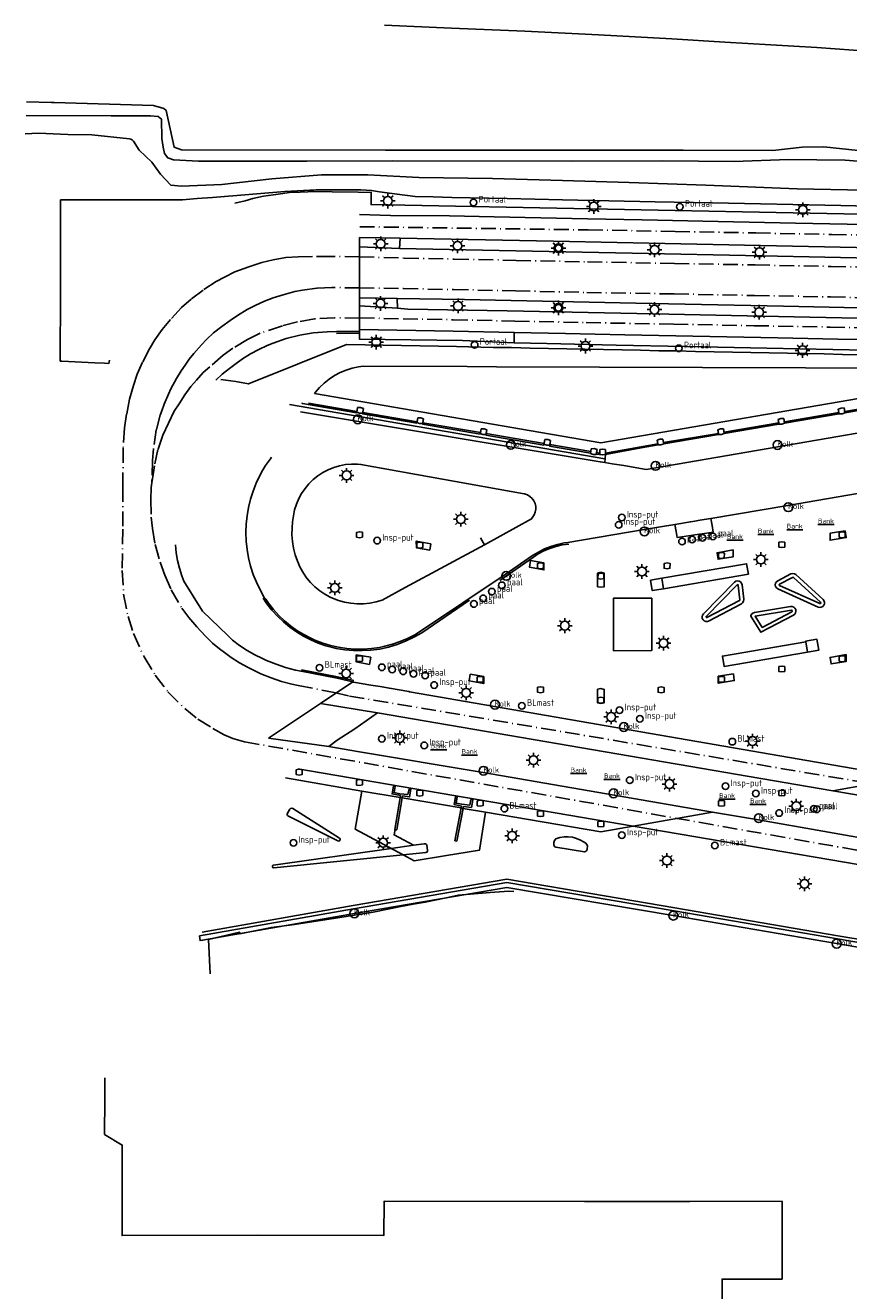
# Model space of a CAD drawing. Extents: x 140548 to 141006, y 455758 to 456543.
# Tile 2 of 19: x 140548 to 140660, y 455867 to 456039. Entities that reach past the tile are written whole.
import ezdxf
from ezdxf.enums import TextEntityAlignment as Align

# ---------------------------------------------------------------- set-up
doc = ezdxf.new("R2010")
doc.units = 0
doc.header["$LTSCALE"] = 4
doc.linetypes.add('SPOOR', pattern=[0.8, 0.5, -0.15, 0, -0.15])
doc.layers.get('0').update_dxf_attribs({"linetype": 'CONTINUOUS'})
for name, color, linetype in [('G_BTD', 3, 'CONTINUOUS'), ('G_GBI', 1, 'ByLayer'), ('G_OBWUP', 10, 'ByLayer'), ('G_OTD', 32, 'CONTINUOUS'), ('G_OWT', 6, 'CONTINUOUS'), ('G_WGD', 7, 'CONTINUOUS'), ('G_WTD', 5, 'CONTINUOUS'), ('LSHD', 3, 'CONTINUOUS'), ('LSPR', 7, 'CONTINUOUS'), ('LWGI', 7, 'CONTINUOUS')]:
    doc.layers.add(name, color=color, linetype=linetype)
doc.layers.add('G_SHD', color=10, linetype='ByLayer', lineweight=25)
for name, color, linetype, true_color in [('PMST', 7, 'CONTINUOUS', 0xbd2877), ('PPAL', 7, 'CONTINUOUS', 0xbd2877), ('PPUT', 7, 'CONTINUOUS', 0xbd2877), ('PSNS', 7, 'CONTINUOUS', 0xbd2877), ('PSTM', 7, 'CONTINUOUS', 0xde7233)]:
    doc.layers.add(name, color=color, linetype=linetype, true_color=true_color)
doc.styles.add('ISO', font='ISO')

# ---------------------------------------------------------------- blocks, each defined once
blk = doc.blocks.new('kolk')
at = {"color": 0}
blk.add_circle((0, 0), 0.6, dxfattribs=at)
at = {"color": 0, "linetype": 'Continuous', "style": 'ISO'}
blk.add_attdef('KOLK', (-0.04, -0.26), '', height=0.8, dxfattribs=at)
blk = doc.blocks.new('klok')
at = {"color": 0}
blk.add_circle((0, 0), 0.45, dxfattribs=at)
at = {"style": 'ISO'}
blk.add_attdef('KLOK', (0.7, 0), '', height=0.9, dxfattribs=at)
blk = doc.blocks.new('lichtmast')
at = {"color": 0}
for p, q in [((-0.6, 0), (-1, 0)), ((-0.71, 0.71), (-0.42, 0.42)), ((0, 0.6), (0, 1)), ((0.42, 0.42), (0.71, 0.71)), ((0.6, 0), (1, 0)), ((-0.42, -0.42), (-0.71, -0.71)), ((0, -0.6), (0, -1)), ((0.42, -0.42), (0.71, -0.71))]:
    blk.add_line(p, q, dxfattribs=at)
blk.add_circle((0, 0), 0.6, dxfattribs=at)
blk = doc.blocks.new('verkeersteller')
at = {"color": 0}
blk.add_circle((0, 0), 0.45, dxfattribs=at)
at = {"color": 0, "style": 'ISO'}
blk.add_attdef('VERKEERSTELLER', (0.7, 0), '', height=0.9, dxfattribs=at)
blk = doc.blocks.new('flitspaal')
at = {"color": 0}
blk.add_circle((0, 0), 0.45, dxfattribs=at)
at = {"color": 0, "style": 'ISO'}
blk.add_attdef('FLITSPAAL', (0.7, 0), '', height=0.9, dxfattribs=at)
blk = doc.blocks.new('bank')
at = {"color": 0}
blk.add_line((1.1, 0), (-1.1, 0), dxfattribs=at)
at = {"color": 0, "linetype": 'Continuous', "style": 'ISO'}
blk.add_attdef('BANK', text='', height=0.65, rotation=360, dxfattribs=at).set_placement((0, 0.5), align=Align.MIDDLE_CENTER)
blk = doc.blocks.new('com-mast')
at = {"color": 0}
blk.add_circle((0, 0), 0.45, dxfattribs=at)
at = {"color": 0, "style": 'ISO'}
blk.add_attdef('COM-MAST', (0.7, 0), '', height=0.9, dxfattribs=at)

msp = doc.modelspace()

# ---------------------------------------------------------------- linework, layer by layer
at = {"layer": 'G_BTD', "linetype": 'Continuous', "transparency": 33554687}
for points in [[(140590.602, 455996.918), (140593.71, 455996.945)], [(140640.809, 455958.454), (140645.017, 455962.761), (140645.066, 455962.787), (140645.142, 455962.76), (140645.165, 455962.674), (140645.407, 455960.739), (140645.357, 455960.631), (140640.923, 455958.329), (140640.856, 455958.319), (140640.797, 455958.374), (140640.809, 455958.454)], [(140650.778, 455962.869), (140652.533, 455963.769), (140652.575, 455963.781), (140652.693, 455963.759), (140656.348, 455960.392), (140656.375, 455960.303), (140656.325, 455960.227), (140656.235, 455960.216), (140650.786, 455962.678), (140650.753, 455962.704), (140650.728, 455962.792), (140650.778, 455962.869)], [(140652.499, 455959.172), (140652.487, 455959.262), (140652.405, 455959.314), (140647.468, 455958.482), (140648.427, 455956.975), (140652.441, 455959.106), (140652.499, 455959.172)], [(140734.971, 455806.758), (140643.292, 455806.721), (140640.586, 455806.72), (140638.44, 455806.751), (140638.485, 455820.392), (140642.98, 455820.403), (140642.975, 455865.496), (140642.978, 455868.421), (140643.108, 455868.421), (140651.121, 455868.424), (140651.122, 455870.704), (140651.126, 455878.991), (140638.582, 455878.982), (140624.268, 455878.962), (140597.041, 455878.993), (140597.015, 455874.37), (140579.849, 455874.373), (140561.443, 455874.33), (140561.46, 455886.626), (140559.056, 455888.091), (140559.097, 455892.89), (140559.099, 455895.766)]]:
    msp.add_lwpolyline(points, dxfattribs=at)
at = {"layer": 'G_GBI', "transparency": 33554687}
for points in [[(140635.019, 455962.235), (140646.542, 455964.221), (140646.302, 455965.618), (140634.785, 455963.648)], [(140654.578, 455953.631), (140643.248, 455951.686), (140643.011, 455953.085), (140654.346, 455955.005)]]:
    msp.add_lwpolyline(points, dxfattribs=at)
at = {"layer": 'G_OBWUP', "transparency": 33554687}
for points in [[(140593.447, 455986.862), (140593.333, 455986.214)], [(140593.447, 455986.862), (140593.797, 455986.866), (140594.23, 455986.736)], [(140594.23, 455986.736), (140594.118, 455986.088)], [(140659.549, 455986.793), (140659.664, 455986.145)], [(140594.118, 455986.088), (140593.71, 455986.081), (140593.333, 455986.214)], [(140601.613, 455985.453), (140601.499, 455984.805)], [(140602.396, 455985.327), (140602.284, 455984.679)], [(140650.578, 455985.236), (140650.692, 455984.587)], [(140651.357, 455985.386), (140651.472, 455984.738)], [(140658.77, 455986.643), (140658.884, 455985.994)], [(140659.664, 455986.145), (140659.284, 455986), (140658.884, 455985.994)], [(140602.284, 455984.679), (140601.876, 455984.672), (140601.499, 455984.805)], [(140610.222, 455983.969), (140610.108, 455983.321)], [(140610.893, 455983.195), (140610.485, 455983.188), (140610.108, 455983.321)], [(140611.005, 455983.843), (140610.893, 455983.195)], [(140642.38, 455983.829), (140642.494, 455983.18)], [(140643.274, 455983.331), (140642.894, 455983.186), (140642.494, 455983.18)], [(140643.159, 455983.979), (140643.274, 455983.331)], [(140650.692, 455984.587), (140651.092, 455984.593), (140651.472, 455984.738)], [(140618.888, 455982.517), (140618.774, 455981.869)], [(140619.559, 455981.743), (140619.151, 455981.736), (140618.774, 455981.869)], [(140619.671, 455982.391), (140619.559, 455981.743)], [(140634.156, 455982.421), (140634.27, 455981.772)], [(140635.05, 455981.923), (140634.67, 455981.778), (140634.27, 455981.772)], [(140634.935, 455982.571), (140635.05, 455981.923)], [(140625.203, 455981.261), (140625.089, 455980.613), (140625.466, 455980.48), (140625.874, 455980.487), (140625.986, 455981.135)], [(140626.35, 455981.143), (140626.347, 455980.484)], [(140627.141, 455980.493), (140626.741, 455980.418), (140626.347, 455980.484)], [(140627.143, 455981.151), (140627.141, 455980.493)], [(140593.699, 455969.17), (140594.099, 455969.245), (140594.101, 455969.903), (140593.708, 455969.969), (140593.308, 455969.895), (140593.305, 455969.236), (140593.699, 455969.17)], [(140659.289, 455969.152), (140659.69, 455969.223), (140659.699, 455969.881), (140659.306, 455969.951), (140658.906, 455969.881), (140658.896, 455969.222), (140659.289, 455969.152)], [(140601.898, 455967.755), (140602.298, 455967.83), (140602.3, 455968.488), (140601.907, 455968.554), (140601.507, 455968.48), (140601.504, 455967.821), (140601.898, 455967.755)], [(140651.09, 455967.814), (140651.491, 455967.885), (140651.5, 455968.543), (140651.107, 455968.613), (140650.707, 455968.543), (140650.697, 455967.884), (140651.09, 455967.814)], [(140642.875, 455966.355), (140643.276, 455966.426), (140643.285, 455967.084), (140642.892, 455967.154), (140642.492, 455967.084), (140642.482, 455966.425), (140642.875, 455966.355)], [(140618.297, 455964.948), (140618.698, 455965.019), (140618.707, 455965.677), (140618.314, 455965.747), (140617.914, 455965.677), (140617.904, 455965.018), (140618.297, 455964.948)], [(140626.5, 455963.546), (140626.901, 455963.617), (140626.91, 455964.275), (140626.517, 455964.345), (140626.117, 455964.275), (140626.107, 455963.616), (140626.5, 455963.546)], [(140635.491, 455964.952), (140635.892, 455965.023), (140635.901, 455965.681), (140635.508, 455965.751), (140635.108, 455965.681), (140635.098, 455965.022), (140635.491, 455964.952)], [(140633.444, 455960.949), (140628.207, 455960.929), (140628.201, 455953.803), (140633.425, 455953.823), (140633.444, 455960.949)], [(140593.745, 455952.34), (140594.105, 455952.408), (140594.107, 455953.066), (140593.714, 455953.132), (140593.314, 455953.058), (140593.311, 455952.399), (140593.745, 455952.34)], [(140659.289, 455952.321), (140659.689, 455952.396), (140659.691, 455953.054), (140659.298, 455953.12), (140658.898, 455953.046), (140658.895, 455952.387), (140659.289, 455952.321)], [(140651.086, 455950.919), (140651.486, 455950.994), (140651.488, 455951.652), (140651.095, 455951.718), (140650.695, 455951.644), (140650.692, 455950.985), (140651.086, 455950.919)], [(140610.096, 455949.527), (140610.497, 455949.598), (140610.506, 455950.256), (140610.113, 455950.326), (140609.713, 455950.256), (140609.703, 455949.597), (140610.096, 455949.527)], [(140618.294, 455948.107), (140618.695, 455948.178), (140618.704, 455948.836), (140618.311, 455948.906), (140617.911, 455948.836), (140617.901, 455948.177), (140618.294, 455948.107)], [(140634.681, 455948.105), (140635.082, 455948.176), (140635.091, 455948.834), (140634.698, 455948.904), (140634.298, 455948.834), (140634.288, 455948.175), (140634.681, 455948.105)], [(140642.889, 455949.517), (140643.289, 455949.592), (140643.291, 455950.25), (140642.898, 455950.316), (140642.498, 455950.242), (140642.495, 455949.583), (140642.889, 455949.517)], [(140626.496, 455946.684), (140626.897, 455946.755), (140626.906, 455947.413), (140626.513, 455947.483), (140626.113, 455947.413), (140626.103, 455946.754), (140626.496, 455946.684)], [(140585.507, 455936.903), (140585.907, 455936.978), (140585.909, 455937.636), (140585.516, 455937.702), (140585.116, 455937.628), (140585.113, 455936.969), (140585.507, 455936.903)], [(140593.698, 455935.496), (140594.098, 455935.571), (140594.1, 455936.229), (140593.707, 455936.295), (140593.307, 455936.221), (140593.304, 455935.562), (140593.698, 455935.496)], [(140601.901, 455934.068), (140602.301, 455934.143), (140602.303, 455934.801), (140601.91, 455934.867), (140601.51, 455934.793), (140601.507, 455934.134), (140601.901, 455934.068)], [(140610.094, 455932.681), (140610.494, 455932.756), (140610.496, 455933.414), (140610.103, 455933.48), (140609.903, 455933.443), (140609.703, 455933.406), (140609.7, 455932.747), (140610.094, 455932.681)], [(140642.896, 455932.675), (140643.296, 455932.75), (140643.298, 455933.408), (140642.905, 455933.474), (140642.505, 455933.4), (140642.502, 455932.741), (140642.896, 455932.675)], [(140651.085, 455934.077), (140651.485, 455934.152), (140651.487, 455934.81), (140651.094, 455934.876), (140650.694, 455934.802), (140650.691, 455934.143), (140651.085, 455934.077)], [(140618.297, 455931.269), (140618.697, 455931.344), (140618.699, 455932.002), (140618.306, 455932.068), (140617.906, 455931.994), (140617.903, 455931.335), (140618.297, 455931.269)], [(140626.496, 455929.865), (140626.896, 455929.94), (140626.898, 455930.598), (140626.505, 455930.664), (140626.105, 455930.59), (140626.102, 455929.931), (140626.496, 455929.865)]]:
    msp.add_lwpolyline(points, dxfattribs=at)
at = {"layer": 'G_OTD', "linetype": 'Continuous', "transparency": 33554687}
for points in [[(140593.718, 455997.163), (140593.71, 455996.945)], [(140614.703, 455995.652), (140607.688, 455995.942), (140593.71, 455996.125), (140593.71, 455996.945)], [(140593.333, 455986.214), (140593.32, 455986.139), (140586.732, 455987.273), (140586.245, 455987.357), (140585.893, 455987.418), (140585.908, 455987.504)], [(140593.354, 455986.336), (140593.333, 455986.214)], [(140601.499, 455984.805), (140601.487, 455984.733), (140594.104, 455986.004), (140594.118, 455986.088)], [(140594.138, 455986.201), (140594.118, 455986.088)], [(140601.521, 455984.93), (140601.499, 455984.805)], [(140610.108, 455983.321), (140610.096, 455983.25), (140602.27, 455984.598), (140602.284, 455984.679)], [(140602.304, 455984.795), (140602.284, 455984.679)], [(140610.13, 455983.447), (140610.108, 455983.321)], [(140610.913, 455983.312), (140610.893, 455983.195)], [(140618.774, 455981.869), (140618.755, 455981.76), (140610.879, 455983.115), (140610.893, 455983.195)], [(140618.789, 455981.957), (140618.774, 455981.869)], [(140625.133, 455980.864), (140625.098, 455980.667), (140619.539, 455981.624), (140619.559, 455981.743)], [(140619.573, 455981.821), (140619.559, 455981.743)], [(140625.916, 455980.729), (140625.882, 455980.532), (140626.347, 455980.452), (140626.347, 455980.484)], [(140626.348, 455980.655), (140626.347, 455980.484)], [(140627.142, 455980.664), (140627.141, 455980.493)], [(140603.399, 455968.352), (140601.427, 455968.698), (140601.438, 455967.799), (140603.262, 455967.479), (140603.399, 455968.352)], [(140599.508, 455933.808), (140599.553, 455934.073), (140600.502, 455933.953), (140600.675, 455934.997), (140600.434, 455935.032), (140600.262, 455934.282), (140599.208, 455934.379), (140598.404, 455934.522), (140598.559, 455935.378), (140598.322, 455935.398), (140598.134, 455934.361), (140599.256, 455934.118), (140599.213, 455933.858)], [(140599.508, 455933.808), (140598.769, 455929.481), (140598.671, 455929.462), (140598.49, 455929.491)], [(140607.504, 455932.444), (140599.508, 455933.808)], [(140607.504, 455932.444), (140607.551, 455932.7), (140606.556, 455932.915), (140606.744, 455933.953), (140606.981, 455933.933), (140606.826, 455933.077), (140607.597, 455932.94), (140608.684, 455932.837), (140608.856, 455933.587), (140609.097, 455933.552), (140608.924, 455932.508), (140607.859, 455932.643), (140607.809, 455932.392)], [(140607.504, 455932.444), (140606.68, 455927.98), (140606.92, 455927.932), (140607.809, 455932.392)], [(140610.842, 455931.875), (140607.809, 455932.392)], [(140601.056, 455927.377), (140602.503, 455927.581), (140602.661, 455927.576), (140602.797, 455927.495), (140602.866, 455927.391), (140602.955, 455926.702), (140602.943, 455926.553), (140602.857, 455926.433), (140602.723, 455926.374), (140599.634, 455926.064)], [(140571.964, 455915.055), (140592.901, 455918.751), (140613.731, 455922.301), (140636.457, 455918.455), (140658.649, 455914.641), (140676.716, 455911.545)], [(140676.693, 455910.893), (140658.54, 455914.004), (140636.348, 455917.818), (140613.731, 455921.646), (140593.011, 455918.115), (140572.39, 455914.475), (140572.037, 455914.424), (140571.964, 455915.055)]]:
    msp.add_lwpolyline(points, dxfattribs=at)
at = {"layer": 'G_OWT', "linetype": 'Continuous', "transparency": 33554687}
for points in [[(140548.474, 456028.414), (140551.86, 456028.302), (140552.224, 456028.29), (140565.716, 456027.877), (140567.114, 456027.507), (140567.432, 456027.222), (140568.537, 456022.231), (140569.532, 456021.852), (140597.257, 456021.832), (140637.707, 456021.823), (140649.877, 456021.778), (140653.875, 456022.251), (140656.796, 456022.286), (140661.475, 456021.785), (140675.485, 456021.627), (140691.536, 456021.303), (140714.042, 456021.426), (140730.18, 456021.426), (140738.405, 456021.352), (140744.99, 456021.274), (140748.838, 456021.101), (140750.731, 456020.39), (140751.441, 456020.022), (140751.442, 456020.021)], [(140669.169, 456014.102), (140659.123, 456014.313), (140641.671, 456014.673), (140633.864, 456014.82), (140621.29, 456015.092), (140613.753, 456015.246), (140606.249, 456015.382), (140603.701, 456015.469), (140601.281, 456015.527), (140598.846, 456015.841), (140596.417, 456016.171), (140595.32, 456016.324), (140593.873, 456016.427), (140588.781, 456016.448), (140586.246, 456016.349), (140583.57, 456016.211)], [(140578.604, 455990.065), (140591.954, 455995.412), (140594.469, 455995.372), (140596.899, 455995.314), (140599.396, 455995.276), (140601.927, 455995.231), (140604.425, 455995.189), (140606.884, 455995.14), (140611.88, 455995.033), (140614.372, 455994.994), (140616.878, 455994.923), (140619.386, 455994.894), (140621.868, 455994.813), (140624.342, 455994.786), (140626.869, 455994.728), (140629.39, 455994.678), (140631.867, 455994.632), (140634.394, 455994.579), (140636.865, 455994.538), (140639.366, 455994.481), (140641.901, 455994.422), (140644.391, 455994.39), (140646.879, 455994.324), (140649.377, 455994.281), (140651.878, 455994.23), (140654.345, 455994.176), (140656.829, 455994.129), (140659.342, 455994.068), (140661.838, 455994)]]:
    msp.add_lwpolyline(points, dxfattribs=at)
at = {"layer": 'G_SHD', "lineweight": 25, "transparency": 33554687}
for points in [[(140599.508, 455933.808), (140599.213, 455933.858)], [(140607.504, 455932.444), (140607.809, 455932.392)]]:
    msp.add_lwpolyline(points, dxfattribs=at)
at = {"layer": 'G_WGD', "linetype": 'Continuous', "transparency": 33554687}
for points in [[(140776.071, 456027.931), (140763.294, 456028.914), (140753.328, 456029.734), (140745.664, 456030.342), (140735.687, 456031.027), (140725.712, 456031.717), (140715.732, 456032.352), (140705.751, 456032.934), (140695.766, 456033.476), (140683.28, 456034.068), (140675.787, 456034.396), (140665.808, 456035.068), (140655.831, 456035.759), (140643.353, 456036.49), (140636.164, 456036.953), (140626.177, 456037.489), (140616.19, 456037.996), (140606.198, 456038.387), (140597.103, 456038.792)], [(140576.763, 456014.611), (140578.173, 456014.929), (140579.222, 456015.239), (140580.674, 456015.582), (140582.042, 456015.776), (140582.988, 456015.908), (140584.192, 456016.061), (140585.647, 456016.115), (140587.715, 456016.19), (140590.01, 456016.152), (140593.533, 456016.131), (140595.312, 456016.093), (140595.287, 456014.429), (140659.521, 456013.179), (140669.998, 456013.007), (140674.531, 456012.898)], [(140669.613, 456011.582), (140664.642, 456011.693), (140652.945, 456011.917), (140642.456, 456012.143), (140632.112, 456012.364), (140624.703, 456012.514), (140618.357, 456012.642), (140611.985, 456012.755), (140605.929, 456012.897), (140597.905, 456012.961), (140593.708, 456013.07)], [(140593.71, 456009.942), (140593.71, 456009.519), (140593.711, 456008.713)], [(140593.71, 456009.942), (140599.231, 456009.876)], [(140599.231, 456009.876), (140599.144, 456008.448)], [(140665.542, 456008.504), (140637.351, 456009.087), (140620.084, 456009.449), (140599.231, 456009.876)], [(140593.711, 456008.713), (140593.713, 456005.244), (140593.701, 456001.746)], [(140593.711, 456008.713), (140599.144, 456008.448)], [(140665.497, 456007.126), (140648.362, 456007.462), (140630.755, 456007.828), (140599.144, 456008.448)], [(140593.701, 456001.746), (140593.699, 456001.264), (140593.702, 456000.686)], [(140598.811, 456001.689), (140593.701, 456001.746)], [(140598.874, 456000.335), (140593.702, 456000.686)], [(140593.717, 455997.453), (140593.702, 456000.686)], [(140598.811, 456001.689), (140598.874, 456000.335)], [(140665.771, 456000.315), (140651.31, 456000.646), (140631.245, 456001.04), (140607.976, 456001.512), (140598.811, 456001.689)], [(140665.751, 455998.929), (140654.876, 455999.154), (140633.591, 455999.6), (140613.75, 455999.985), (140600.252, 456000.224), (140598.874, 456000.335)], [(140574.185, 455990.574), (140575.064, 455991.392), (140576.026, 455992.177), (140576.778, 455992.723), (140577.812, 455993.463), (140578.89, 455994.136), (140580.009, 455994.741), (140581.164, 455995.273), (140581.98, 455995.599), (140583.755, 455996.217), (140585.576, 455996.685), (140587.429, 455996.998), (140589.302, 455997.156), (140589.311, 455997.156), (140590.6, 455997.168), (140593.718, 455997.163)], [(140614.702, 455997.063), (140606.416, 455997.241), (140593.717, 455997.453)], [(140593.717, 455997.453), (140593.718, 455997.163)], [(140669.312, 455995.935), (140666.848, 455996.002), (140658.7, 455996.138), (140650.548, 455996.306), (140641.288, 455996.51), (140629.782, 455996.753), (140621.7, 455996.896), (140614.702, 455997.063)], [(140614.702, 455997.063), (140614.703, 455996.659), (140614.703, 455995.652)], [(140614.703, 455995.652), (140619.181, 455995.543), (140628.583, 455995.351), (140637.955, 455995.16), (140649.075, 455994.907), (140662.499, 455994.661), (140668.363, 455994.499), (140674.253, 455994.353)], [(140627.026, 455979.394), (140628.055, 455979.222), (140629.636, 455978.958), (140632.639, 455978.456), (140633.981, 455978.679), (140650.545, 455981.516), (140670.805, 455984.979), (140683.924, 455987.198), (140683.915, 455987.251)], [(140658.77, 455986.643), (140659.15, 455986.787), (140659.549, 455986.793)], [(140659.549, 455986.793), (140659.635, 455986.313)], [(140667.067, 455987.418), (140667.069, 455987.409), (140659.666, 455986.136), (140659.664, 455986.145)], [(140585.685, 455986.277), (140626.428, 455979.494), (140627.026, 455979.394)], [(140650.578, 455985.236), (140650.958, 455985.38), (140651.357, 455985.386)], [(140650.663, 455984.755), (140650.578, 455985.236)], [(140651.357, 455985.386), (140651.442, 455984.906)], [(140651.472, 455984.738), (140651.474, 455984.729), (140658.886, 455985.985), (140658.884, 455985.994)], [(140658.855, 455986.162), (140658.77, 455986.643)], [(140658.855, 455986.162), (140658.884, 455985.994)], [(140659.635, 455986.313), (140659.664, 455986.145)], [(140642.38, 455983.829), (140642.76, 455983.973), (140643.159, 455983.979)], [(140642.465, 455983.348), (140642.38, 455983.829)], [(140642.465, 455983.348), (140642.494, 455983.18)], [(140643.159, 455983.979), (140643.246, 455983.499)], [(140643.246, 455983.499), (140643.274, 455983.331)], [(140643.274, 455983.331), (140643.276, 455983.322), (140650.694, 455984.578), (140650.692, 455984.587)], [(140650.663, 455984.755), (140650.692, 455984.587)], [(140651.442, 455984.906), (140651.472, 455984.738)], [(140627.141, 455980.493), (140631.959, 455981.358), (140634.27, 455981.772)], [(140634.156, 455982.421), (140634.536, 455982.565), (140634.935, 455982.571)], [(140634.24, 455981.939), (140634.156, 455982.421)], [(140634.24, 455981.939), (140634.27, 455981.772)], [(140634.935, 455982.571), (140635.02, 455982.091)], [(140635.02, 455982.091), (140635.05, 455981.923)], [(140635.05, 455981.923), (140635.052, 455981.914), (140642.496, 455983.171), (140642.494, 455983.18)], [(140581.742, 455980.115), (140581.6, 455979.885), (140580.926, 455978.975), (140580.544, 455978.32), (140580.153, 455977.611), (140579.657, 455976.572), (140579.236, 455975.501), (140578.889, 455974.403), (140578.619, 455973.284), (140578.428, 455972.148), (140578.313, 455971.025), (140578.273, 455969.867), (140578.313, 455968.709), (140578.433, 455967.556), (140578.632, 455966.414), (140578.91, 455965.288), (140579.264, 455964.185), (140579.694, 455963.108), (140580.196, 455962.064), (140580.77, 455961.057), (140580.996, 455960.811), (140581.357, 455960.277), (140582.013, 455959.421), (140582.73, 455958.617), (140583.506, 455957.867), (140584.334, 455957.177), (140585.212, 455956.55), (140586.133, 455955.991), (140587.094, 455955.5), (140587.657, 455955.251), (140588.705, 455954.854), (140589.779, 455954.532), (140590.873, 455954.288), (140591.982, 455954.123), (140593.1, 455954.037), (140594.221, 455954.031), (140595.339, 455954.105), (140596.439, 455954.257), (140597.127, 455954.407), (140598.189, 455954.689), (140599.227, 455955.048), (140600.237, 455955.482), (140601.212, 455955.988), (140601.991, 455956.461), (140613.504, 455964.183), (140617.233, 455966.732), (140618.025, 455967.222), (140618.856, 455967.642), (140619.72, 455967.99), (140620.611, 455968.261), (140621.521, 455968.456), (140622.026, 455968.529), (140632.393, 455970.272), (140636.569, 455970.973)], [(140627.026, 455979.394), (140627.141, 455980.493)], [(140599.931, 455962.379), (140596.793, 455960.688), (140595.962, 455960.444), (140595.112, 455960.279), (140594.251, 455960.192), (140593.385, 455960.185), (140592.523, 455960.258), (140591.671, 455960.41), (140590.836, 455960.641), (140590.026, 455960.947), (140589.739, 455961.076), (140589.001, 455961.474), (140588.304, 455961.941), (140587.655, 455962.472), (140587.06, 455963.063), (140586.523, 455963.707), (140586.091, 455964.335), (140585.644, 455965.139), (140585.268, 455965.979), (140584.967, 455966.848), (140584.742, 455967.741), (140584.596, 455968.649), (140584.529, 455969.566), (140584.542, 455970.486), (140584.624, 455971.326), (140584.715, 455972.14), (140584.885, 455972.941), (140585.132, 455973.721), (140585.453, 455974.474), (140585.846, 455975.192), (140586.308, 455975.867), (140586.832, 455976.495), (140587.416, 455977.068), (140588.052, 455977.582), (140588.735, 455978.03), (140589.459, 455978.41), (140590.216, 455978.718), (140590.999, 455978.95), (140591.801, 455979.104), (140592.614, 455979.179), (140593.431, 455979.174), (140593.901, 455979.135), (140616.071, 455975.128), (140616.14, 455975.112), (140616.516, 455974.978), (140616.859, 455974.772), (140617.154, 455974.501), (140617.389, 455974.178), (140617.555, 455973.814), (140617.646, 455973.425), (140617.658, 455973.025), (140617.59, 455972.631), (140617.445, 455972.258), (140617.094, 455971.713), (140610.677, 455968.207), (140599.931, 455962.379)], [(140672.161, 455977.041), (140651.93, 455973.553), (140641.446, 455971.793)], [(140636.569, 455970.973), (140636.732, 455970.002), (140636.865, 455969.211), (140638.726, 455969.482), (140638.98, 455969.515), (140639.256, 455969.555), (140639.579, 455969.601), (140639.915, 455969.65), (140640.259, 455969.699), (140640.57, 455969.744), (140641.761, 455969.915), (140641.609, 455970.821), (140641.446, 455971.793)], [(140636.569, 455970.973), (140638.67, 455971.327), (140639.268, 455971.427), (140639.944, 455971.541), (140641.446, 455971.793)], [(140659.711, 455970.078), (140659.837, 455969.19), (140657.644, 455968.813), (140657.646, 455969.76), (140659.711, 455970.078)], [(140568.687, 455968.218), (140568.807, 455967.131), (140568.808, 455967.124), (140568.981, 455966.065), (140569.232, 455965.021), (140569.561, 455963.999), (140569.854, 455963.257), (140572.375, 455959.204), (140575.812, 455955.86), (140576.439, 455955.251), (140577.416, 455954.523), (140578.44, 455953.861), (140579.504, 455953.267), (140580.516, 455952.759), (140581.09, 455952.489), (140582.363, 455951.98), (140583.663, 455951.546), (140584.987, 455951.189), (140585.764, 455951.018), (140590.664, 455950.078), (140592.788, 455949.576)], [(140616.923, 455966.053), (140616.785, 455965.163), (140618.757, 455964.796), (140618.768, 455965.744), (140616.923, 455966.053)], [(140644.477, 455967.525), (140642.288, 455967.126), (140642.423, 455966.239), (140644.485, 455966.578), (140644.477, 455967.525)], [(140626.513, 455964.472), (140626.964, 455964.338), (140626.974, 455962.498), (140626.512, 455962.425), (140626.06, 455962.506), (140626.052, 455964.335), (140626.513, 455964.472)], [(140635.019, 455962.235), (140633.496, 455961.973), (140633.251, 455963.386), (140634.785, 455963.648)], [(140635.019, 455962.235), (140634.785, 455963.648)], [(140640.547, 455957.865), (140640.382, 455958.013), (140640.279, 455958.209), (140640.253, 455958.43), (140640.305, 455958.645), (140640.43, 455958.828), (140644.644, 455963.131), (140644.838, 455963.251), (140645.06, 455963.297), (140645.284, 455963.263), (140645.482, 455963.154), (140645.631, 455962.983), (140645.712, 455962.771), (140645.925, 455960.793), (140645.926, 455960.751), (140645.885, 455960.522), (140645.769, 455960.321), (140645.59, 455960.17), (140641.148, 455957.838), (140640.975, 455957.782), (140640.753, 455957.784), (140640.547, 455957.865)], [(140650.54, 455962.22), (140650.552, 455962.214), (140656.018, 455959.743), (140656.236, 455959.692), (140656.457, 455959.72), (140656.654, 455959.824), (140656.803, 455959.99), (140656.884, 455960.198), (140656.887, 455960.421), (140656.812, 455960.631), (140656.698, 455960.775), (140653.015, 455964.169), (140652.803, 455964.273), (140652.568, 455964.301), (140652.325, 455964.247), (140650.529, 455963.325), (140650.356, 455963.183), (140650.244, 455962.99), (140650.207, 455962.77), (140650.249, 455962.55), (140650.364, 455962.359), (140650.54, 455962.22)], [(140652.846, 455958.781), (140652.966, 455958.967), (140653.013, 455959.183), (140652.98, 455959.402), (140652.873, 455959.595), (140652.704, 455959.738), (140652.495, 455959.813), (140652.279, 455959.81), (140647.363, 455958.981), (140647.155, 455958.901), (140646.989, 455958.754), (140646.886, 455958.557), (140646.869, 455958.491), (140648.258, 455956.309), (140652.673, 455958.653), (140652.846, 455958.781)], [(140654.346, 455955.005), (140654.33, 455955.094), (140655.861, 455955.373), (140656.13, 455953.898), (140654.578, 455953.631)], [(140654.578, 455953.631), (140654.346, 455955.005)], [(140593.233, 455953.263), (140593.236, 455952.318), (140595.054, 455951.952), (140595.233, 455952.933), (140593.233, 455953.263)], [(140659.84, 455953.307), (140659.848, 455952.36), (140657.786, 455952.021), (140657.651, 455952.908), (140659.84, 455953.307)], [(140608.758, 455950.618), (140610.6, 455950.289), (140610.579, 455949.342), (140608.61, 455949.729), (140608.758, 455950.618)], [(140644.509, 455950.647), (140642.444, 455950.329), (140642.442, 455949.382), (140644.635, 455949.759), (140644.509, 455950.647)], [(140592.788, 455949.576), (140588.399, 455946.648)], [(140668.076, 455936.571), (140665.762, 455936.954), (140629.579, 455943.192), (140612.071, 455946.226), (140600.513, 455948.239), (140600.394, 455948.259), (140597.776, 455948.709), (140596.524, 455948.926), (140595.261, 455949.143), (140592.909, 455949.548), (140592.788, 455949.576)], [(140626.047, 455948.568), (140626.51, 455948.698), (140626.958, 455948.557), (140626.941, 455946.717), (140626.478, 455946.651), (140626.027, 455946.739), (140626.047, 455948.568)], [(140588.399, 455946.648), (140581.359, 455941.927)], [(140588.399, 455946.648), (140596.167, 455945.357)], [(140596.167, 455945.357), (140593.049, 455943.216), (140590.669, 455941.635), (140589.518, 455940.796)], [(140658.041, 455934.791), (140596.167, 455945.357)], [(140589.518, 455940.796), (140581.359, 455941.927)], [(140641.674, 455931.888), (140610.52, 455937.252), (140593.441, 455940.112), (140589.518, 455940.796)], [(140630.892, 455929.976), (140585.336, 455937.748)], [(140583.644, 455936.514), (140594.009, 455934.746), (140599.213, 455933.858)], [(140668.076, 455936.571), (140658.041, 455934.791)], [(140598.49, 455929.491), (140599.213, 455933.858)], [(140658.041, 455934.791), (140675.338, 455931.837), (140674.905, 455929.2), (140674.768, 455928.37), (140674.681, 455927.84), (140674.58, 455927.226), (140674.426, 455926.289), (140665.426, 455927.77), (140647.916, 455930.813), (140641.674, 455931.888)], [(140590.87, 455927.942), (140590.975, 455927.98), (140591.06, 455928.083), (140591.073, 455928.217), (140591.009, 455928.335), (140584.643, 455932.373), (140584.508, 455932.406), (140584.347, 455932.373), (140584.223, 455932.27), (140583.876, 455931.639), (140583.877, 455931.573), (140583.934, 455931.422), (140584.055, 455931.318), (140590.87, 455927.942)], [(140599.634, 455926.064), (140601.131, 455925.26), (140605.547, 455925.979), (140606.911, 455926.202), (140609.992, 455926.704), (140610.842, 455931.875)], [(140610.842, 455931.875), (140626.52, 455929.2), (140630.892, 455929.976)], [(140630.892, 455929.976), (140641.674, 455931.888)], [(140630.892, 455929.976), (140667.852, 455923.67), (140673.01, 455922.79), (140673.633, 455922.705), (140675.881, 455922.242), (140678.643, 455921.599), (140679.271, 455921.436), (140680.59, 455921.032), (140681.884, 455920.552), (140682.614, 455920.233), (140684.045, 455919.541), (140685.439, 455918.778), (140685.552, 455918.708)], [(140598.49, 455929.491), (140598.485, 455929.305), (140598.406, 455928.783), (140601.056, 455927.377)], [(140620.241, 455927.165), (140620.147, 455927.284), (140620.123, 455927.396), (140620.117, 455927.44), (140620.123, 455927.734), (140620.207, 455928.017), (140620.364, 455928.266), (140620.921, 455928.433), (140621.495, 455928.522), (140622.076, 455928.532), (140622.652, 455928.461), (140623.214, 455928.312), (140623.75, 455928.088), (140624.249, 455927.792), (140624.458, 455927.638), (140624.656, 455927.409), (140624.708, 455927.323), (140624.624, 455926.779), (140624.556, 455926.628), (140624.427, 455926.529), (140624.299, 455926.501), (140620.378, 455927.111), (140620.241, 455927.165)], [(140601.056, 455927.377), (140597.995, 455926.944), (140582.001, 455924.685), (140581.971, 455924.672), (140581.885, 455924.581), (140581.87, 455924.457), (140581.931, 455924.347), (140582.045, 455924.296), (140599.634, 455926.064)], [(140572.31, 455915.567), (140592.825, 455919.188), (140613.731, 455922.751), (140636.532, 455918.893), (140658.724, 455915.079), (140662.84, 455914.373), (140676.867, 455912.028), (140676.716, 455911.545)]]:
    msp.add_lwpolyline(points, dxfattribs=at)
at = {"layer": 'G_WTD', "linetype": 'Continuous', "transparency": 33554687}
for points in [[(140548.397, 456026.543), (140559.951, 456026.481), (140565.311, 456026.491), (140566.361, 456026.411), (140566.791, 456026.051), (140566.861, 456023.421), (140567.011, 456022.221), (140567.211, 456021.351), (140567.661, 456020.771), (140568.421, 456020.491), (140571.841, 456020.341), (140586.541, 456020.351), (140598.131, 456020.391), (140622.671, 456020.321), (140634.921, 456020.381), (140644.621, 456020.271), (140652.021, 456020.571), (140659.681, 456020.461), (140661.411, 456020.341)], [(140662.3, 456016.394), (140653.195, 456016.58), (140640.772, 456017.076), (140630.353, 456017.448), (140621.281, 456017.707), (140611.785, 456017.97), (140601.789, 456018.116), (140594.843, 456018.458), (140588.522, 456018.465), (140581.798, 456017.915), (140574.992, 456017.183), (140569.539, 456016.946), (140568.063, 456017.087), (140566.645, 456018.563), (140565.471, 456020.185), (140563.786, 456021.845), (140562.974, 456023.044), (140562.834, 456023.213), (140562.644, 456023.321), (140562.439, 456023.354), (140557.347, 456023.929), (140554.062, 456023.935), (140550.104, 456024.14), (140548.295, 456024.062)], [(140587.586, 455988.751), (140587.71, 455988.925), (140588.279, 455989.58), (140588.905, 455990.181), (140589.584, 455990.722), (140590.31, 455991.197), (140591.076, 455991.604), (140591.877, 455991.939), (140592.705, 455992.198), (140593.553, 455992.38), (140594.195, 455992.465), (140608.339, 455992.414), (140612.339, 455992.4), (140668.314, 455992.2), (140670.318, 455992.887), (140671.342, 455993.443)], [(140725.36, 455929.254), (140725.495, 455929.231), (140725.455, 455981.982), (140675.737, 455990.505), (140626.487, 455982.068), (140587.586, 455988.751)], [(140586.766, 455987.47), (140593.354, 455986.336)], [(140593.354, 455986.336), (140593.447, 455986.862)], [(140593.447, 455986.862), (140593.854, 455986.867), (140594.23, 455986.736)], [(140594.23, 455986.736), (140594.138, 455986.201)], [(140659.635, 455986.313), (140667.038, 455987.586)], [(140594.138, 455986.201), (140601.521, 455984.93)], [(140601.521, 455984.93), (140601.613, 455985.453)], [(140601.613, 455985.453), (140602.02, 455985.458), (140602.396, 455985.327)], [(140602.396, 455985.327), (140602.304, 455984.795)], [(140651.442, 455984.906), (140658.855, 455986.162)], [(140602.304, 455984.795), (140610.13, 455983.447)], [(140610.13, 455983.447), (140610.222, 455983.969)], [(140610.222, 455983.969), (140610.629, 455983.974), (140611.005, 455983.843)], [(140611.005, 455983.843), (140610.913, 455983.312)], [(140610.913, 455983.312), (140618.789, 455981.957)], [(140635.02, 455982.091), (140642.465, 455983.348)], [(140643.246, 455983.499), (140650.663, 455984.755)], [(140618.789, 455981.957), (140618.888, 455982.517)], [(140618.888, 455982.517), (140619.295, 455982.522), (140619.671, 455982.391)], [(140619.671, 455982.391), (140619.573, 455981.821)], [(140619.573, 455981.821), (140625.133, 455980.864)], [(140627.142, 455980.664), (140634.24, 455981.939)], [(140625.133, 455980.864), (140625.203, 455981.261)], [(140625.203, 455981.261), (140625.61, 455981.266), (140625.986, 455981.135)], [(140625.986, 455981.135), (140625.916, 455980.729)], [(140625.916, 455980.729), (140626.348, 455980.655)], [(140626.348, 455980.655), (140626.35, 455981.143)], [(140626.35, 455981.143), (140626.75, 455981.217), (140627.143, 455981.151)], [(140627.143, 455981.151), (140627.142, 455980.664)]]:
    msp.add_lwpolyline(points, dxfattribs=at)
at = {"layer": 'LSHD', "linetype": 'Continuous', "lineweight": -3, "transparency": 33554687}
for points in [[(140559.747, 455993.29), (140559.629, 455992.835), (140559.047, 455992.862), (140557.74, 455992.922), (140553.276, 455993.15), (140553.054, 455993.156), (140553.086, 456002.593), (140553.09, 456015.07), (140555.233, 456015.069), (140557.065, 456015.078), (140567.16, 456015.085), (140569.637, 456015.09), (140571.648, 456015.242), (140573.727, 456015.411), (140578.679, 456015.811), (140583.57, 456016.211), (140587.832, 456016.433), (140588.781, 456016.448), (140591.165, 456016.445), (140593.873, 456016.427), (140595.32, 456016.324), (140596.417, 456016.171), (140598.846, 456015.841), (140601.281, 456015.527), (140603.701, 456015.469), (140606.249, 456015.382), (140611.216, 456015.294), (140613.753, 456015.246), (140621.29, 456015.092), (140633.864, 456014.82), (140641.671, 456014.673), (140659.123, 456014.313), (140669.169, 456014.102)], [(140661.838, 455994), (140659.342, 455994.068), (140656.829, 455994.129), (140654.345, 455994.176), (140651.878, 455994.23), (140649.377, 455994.281), (140646.879, 455994.324), (140644.391, 455994.39), (140641.901, 455994.422), (140639.366, 455994.481), (140636.865, 455994.538), (140634.394, 455994.579), (140631.867, 455994.632), (140629.39, 455994.678), (140626.869, 455994.728), (140624.342, 455994.786), (140621.868, 455994.813), (140619.386, 455994.894), (140616.878, 455994.923), (140614.372, 455994.994), (140611.88, 455995.033), (140606.884, 455995.14), (140604.425, 455995.189), (140601.927, 455995.231), (140599.396, 455995.276), (140596.899, 455995.314), (140594.469, 455995.372), (140591.954, 455995.412), (140578.604, 455990.065), (140576.897, 455990.369), (140574.871, 455990.652)], [(140659.65, 455986.224), (140667.053, 455987.497)], [(140651.459, 455984.817), (140658.871, 455986.073)], [(140635.037, 455982.002), (140642.481, 455983.259)], [(140643.261, 455983.41), (140650.679, 455984.666)], [(140627.141, 455980.581), (140634.253, 455981.858)], [(140584.624, 455971.326), (140584.715, 455972.14), (140584.885, 455972.941), (140585.132, 455973.721), (140585.453, 455974.474), (140585.846, 455975.192), (140586.308, 455975.867), (140586.832, 455976.495), (140587.416, 455977.068), (140588.052, 455977.582), (140588.735, 455978.03), (140589.459, 455978.41), (140590.216, 455978.718), (140590.999, 455978.95), (140591.801, 455979.104), (140592.614, 455979.179), (140593.431, 455979.174), (140593.901, 455979.135)], [(140584.624, 455971.326), (140584.715, 455972.14), (140584.885, 455972.941), (140585.132, 455973.721), (140585.453, 455974.474), (140585.846, 455975.192), (140586.308, 455975.867), (140586.832, 455976.495), (140587.416, 455977.068), (140588.052, 455977.582), (140588.735, 455978.03), (140589.459, 455978.41), (140590.216, 455978.718), (140590.999, 455978.95), (140591.801, 455979.104), (140592.614, 455979.179), (140593.431, 455979.174), (140593.901, 455979.135)], [(140616.071, 455975.128), (140593.901, 455979.135)], [(140616.071, 455975.128), (140593.901, 455979.135)], [(140617.094, 455971.713), (140617.445, 455972.258), (140617.59, 455972.631), (140617.658, 455973.025), (140617.646, 455973.425), (140617.555, 455973.814), (140617.389, 455974.178), (140617.154, 455974.501), (140616.859, 455974.772), (140616.516, 455974.978), (140616.14, 455975.112), (140616.071, 455975.128)], [(140617.094, 455971.713), (140617.445, 455972.258), (140617.59, 455972.631), (140617.658, 455973.025), (140617.646, 455973.425), (140617.555, 455973.814), (140617.389, 455974.178), (140617.154, 455974.501), (140616.859, 455974.772), (140616.516, 455974.978), (140616.14, 455975.112), (140616.071, 455975.128)], [(140610.677, 455968.207), (140617.094, 455971.713)], [(140610.677, 455968.207), (140617.094, 455971.713)], [(140610.131, 455969.153), (140610.677, 455968.207)], [(140589.739, 455961.076), (140589.001, 455961.474), (140588.304, 455961.941), (140587.655, 455962.472), (140587.06, 455963.063), (140586.523, 455963.707), (140586.091, 455964.335)], [(140589.739, 455961.076), (140589.001, 455961.474), (140588.304, 455961.941), (140587.655, 455962.472), (140587.06, 455963.063), (140586.523, 455963.707), (140586.091, 455964.335)], [(140596.793, 455960.688), (140595.962, 455960.444), (140595.112, 455960.279), (140594.251, 455960.192), (140593.385, 455960.185), (140592.523, 455960.258), (140591.671, 455960.41), (140590.836, 455960.641), (140590.026, 455960.947), (140589.739, 455961.076)], [(140596.793, 455960.688), (140595.962, 455960.444), (140595.112, 455960.279), (140594.251, 455960.192), (140593.385, 455960.185), (140592.523, 455960.258), (140591.671, 455960.41), (140590.836, 455960.641), (140590.026, 455960.947), (140589.739, 455961.076)], [(140599.931, 455962.379), (140596.793, 455960.688)], [(140599.931, 455962.379), (140596.793, 455960.688)], [(140599.634, 455926.064), (140593.121, 455929.562), (140594.009, 455934.746)], [(140598.49, 455929.491), (140599.256, 455934.118)], [(140598.769, 455929.481), (140599.553, 455934.073)], [(140607.551, 455932.7), (140606.68, 455927.98)], [(140610.842, 455931.875), (140609.992, 455926.704), (140606.911, 455926.202)], [(140606.92, 455927.932), (140607.859, 455932.643)], [(140605.547, 455925.979), (140601.131, 455925.26), (140599.634, 455926.064)], [(140573.426, 455909.882), (140573.192, 455914.553), (140577.406, 455915.554), (140577.437, 455915.339), (140581.746, 455916.211), (140584.885, 455916.617), (140590.746, 455917.492), (140595.571, 455918.303), (140599.339, 455919.054), (140600.995, 455919.35), (140602.635, 455919.632), (140605.493, 455920.225), (140607.103, 455920.586), (140611.477, 455920.961), (140614.008, 455921.147), (140614.679, 455921.07)]]:
    msp.add_lwpolyline(points, dxfattribs=at)
at = {"layer": 'LSPR', "linetype": 'SPOOR', "transparency": 33554687}
for points in [[(140593.732, 456011.422), (140624.757, 456010.992), (140636.603, 456010.783), (140647.56, 456010.572), (140657.895, 456010.38), (140668.927, 456010.138), (140676.592, 456009.977), (140689.734, 456009.686), (140698.401, 456009.444), (140707.923, 456009.138), (140715.108, 456008.878), (140724.832, 456008.474), (140734.345, 456008.037), (140744.44, 456007.522), (140753.043, 456007.103)], [(140593.698, 456007.32), (140589.857, 456007.396), (140587.331, 456007.386), (140585.386, 456007.353), (140583.689, 456007.223), (140581.986, 456006.932), (140580.414, 456006.542), (140578.658, 456005.975), (140576.78, 456005.28), (140575.342, 456004.561), (140574.211, 456003.991), (140572.467, 456002.821), (140570.821, 456001.599), (140569.498, 456000.428), (140568.011, 455998.821), (140566.911, 455997.449), (140565.915, 455996.064), (140565.181, 455994.82), (140564.228, 455993.015), (140563.478, 455991.397), (140562.978, 455989.859), (140562.454, 455987.973), (140562.062, 455985.949), (140561.781, 455984.097), (140561.587, 455981.336)], [(140593.698, 456007.32), (140599.774, 456007.162), (140606.583, 456007.032), (140614.996, 456006.852), (140624.671, 456006.643), (140636.523, 456006.434), (140647.477, 456006.224), (140657.807, 456006.031), (140668.831, 456005.79), (140676.498, 456005.629), (140689.625, 456005.338), (140698.27, 456005.097), (140707.774, 456004.791), (140714.939, 456004.532), (140724.642, 456004.129), (140734.135, 456003.692), (140744.224, 456003.178), (140752.831, 456002.759)], [(140593.715, 456003.1), (140589.961, 456003.173), (140587.892, 456003.08), (140585.964, 456002.783), (140584.914, 456002.603), (140583.318, 456002.184), (140581.986, 456001.745), (140580.775, 456001.294), (140579.509, 456000.702), (140578.434, 456000.172), (140577.109, 455999.362), (140576.114, 455998.696), (140575.005, 455997.878), (140573.887, 455996.996), (140572.935, 455996.089), (140572.242, 455995.389), (140571.191, 455994.176), (140570.576, 455993.421), (140570.017, 455992.612), (140569.485, 455991.833), (140568.839, 455990.783), (140568.082, 455989.379), (140567.75, 455988.673), (140567.178, 455987.305), (140566.852, 455986.385), (140566.618, 455985.812), (140566.096, 455983.827), (140565.71, 455981.292), (140565.559, 455979.667), (140565.498, 455976.918), (140565.49, 455976.604)], [(140593.715, 456003.1), (140599.697, 456003.016), (140606.499, 456002.885), (140614.907, 456002.705), (140624.59, 456002.497), (140636.446, 456002.288), (140647.397, 456002.077), (140657.723, 456001.885), (140668.74, 456001.643), (140676.409, 456001.482), (140689.521, 456001.192), (140698.146, 456000.951), (140707.633, 456000.646), (140714.778, 456000.388), (140724.46, 455999.986), (140733.934, 455999.55), (140744.017, 455999.036), (140752.629, 455998.616)], [(140593.72, 455999.017), (140590.327, 455999.052), (140587.594, 455998.907), (140585.286, 455998.486), (140583.223, 455997.957), (140580.203, 455996.957), (140578.478, 455996.105), (140576.516, 455994.907), (140575.163, 455993.978), (140573.358, 455992.373), (140572.468, 455991.619), (140571.545, 455990.568), (140570.797, 455989.727), (140569.99, 455988.571), (140569.187, 455987.374), (140568.532, 455986.355), (140567.75, 455984.724), (140566.981, 455983.093), (140566.317, 455981.137), (140565.842, 455978.915), (140565.569, 455977.155), (140565.49, 455976.604)], [(140593.725, 455999.025), (140599.62, 455998.915), (140606.416, 455998.784), (140614.82, 455998.604), (140624.51, 455998.396), (140636.371, 455998.186), (140647.318, 455997.976), (140657.64, 455997.784), (140668.651, 455997.542), (140676.32, 455997.381), (140689.418, 455997.092), (140698.022, 455996.851), (140707.493, 455996.547), (140714.619, 455996.289), (140724.281, 455995.888), (140733.735, 455995.453), (140743.813, 455994.939), (140752.43, 455994.519)], [(140561.587, 455981.336), (140561.555, 455976.037), (140561.53, 455970.304), (140561.455, 455964.732), (140561.66, 455961.485), (140562.251, 455958.453), (140562.976, 455956.151), (140564.44, 455952.958), (140565.951, 455950.475), (140567.671, 455948.243), (140569.95, 455945.965), (140571.731, 455944.494), (140573.78, 455943.24), (140575.319, 455942.395), (140576.483, 455941.892), (140578.086, 455941.428), (140667.164, 455925.663), (140673.506, 455924.598), (140676.183, 455924.142)], [(140565.49, 455976.604), (140565.402, 455975.998), (140565.347, 455974.347), (140565.402, 455971.935), (140565.568, 455970.416), (140565.937, 455968.241), (140566.617, 455965.835), (140567.261, 455964.065), (140568.128, 455962.075), (140569.582, 455959.574), (140570.514, 455958.303), (140571.582, 455957.033), (140572.718, 455955.843), (140573.751, 455954.848), (140574.698, 455954.069), (140575.367, 455953.58), (140576.286, 455952.896), (140577.419, 455952.163), (140578.58, 455951.515), (140580.295, 455950.674), (140581.681, 455950.12), (140583.091, 455949.649), (140584.516, 455949.265), (140585.365, 455949.078), (140590.25, 455948.141), (140592.355, 455947.644), (140669.605, 455934.697)]]:
    msp.add_lwpolyline(points, dxfattribs=at)
at = {"layer": 'LWGI', "transparency": 33554687}
for points in [[(140627.05, 455979.9), (140584.172, 455987.282)], [(140622.13, 455968.288), (140621.257, 455968.175), (140620.398, 455967.983), (140619.561, 455967.714), (140618.751, 455967.369), (140617.975, 455966.953), (140617.335, 455966.536)], [(140617.335, 455966.536), (140612.765, 455963.36)], [(140590.23, 455954.189), (140589.153, 455954.475), (140588.1, 455954.837), (140587.075, 455955.273), (140586.084, 455955.782), (140585.132, 455956.361), (140584.225, 455957.007), (140583.366, 455957.716), (140582.56, 455958.485), (140581.811, 455959.31), (140581.123, 455960.186), (140580.6, 455960.952)], [(140608.664, 455960.681), (140602.156, 455956.24)], [(140602.156, 455956.24), (140601.075, 455955.646), (140599.958, 455955.124), (140598.81, 455954.675), (140597.634, 455954.302), (140596.449, 455954.008)], [(140596.449, 455954.008), (140595.268, 455953.872), (140594.08, 455953.817), (140592.891, 455953.841), (140591.706, 455953.945), (140590.531, 455954.129), (140590.23, 455954.189)], [(140585.838, 455951.206), (140590.702, 455950.274)], [(140590.702, 455950.274), (140592.955, 455949.743)]]:
    msp.add_lwpolyline(points, dxfattribs=at)

# ---------------------------------------------------------------- block references
at = {"layer": 'PMST', "transparency": 33554687}
for p in [(140588.271, 455951.493), (140615.77, 455946.314), (140644.366, 455941.451), (140613.389, 455932.351), (140641.985, 455927.346)]:
    msp.add_blockref('com-mast', p, dxfattribs=at).add_auto_attribs({'COM-MAST': 'BLmast'})
at = {"layer": 'PPAL', "transparency": 33554687}
for p in [(140597.55, 456014.92), (140625.536, 456014.166), (140653.943, 456013.713), (140596.587, 456009.086), (140607.027, 456008.822), (140620.733, 456008.503), (140633.805, 456008.284), (140648.063, 456007.947), (140596.566, 456000.994), (140607.091, 456000.655), (140620.73, 456000.404), (140633.788, 456000.158), (140648.006, 455999.795), (140595.982, 455995.737), (140624.405, 455995.212), (140653.908, 455994.624), (140591.956, 455977.637), (140607.469, 455971.678), (140648.25, 455966.193), (140632.084, 455964.577), (140590.356, 455962.344), (140621.611, 455957.211), (140635.026, 455954.837), (140591.899, 455950.716), (140608.205, 455948.094), (140627.899, 455944.809), (140599.166, 455941.958), (140647.113, 455941.538), (140617.343, 455938.932), (140635.826, 455935.694), (140653.057, 455932.689), (140596.92, 455927.719), (140614.44, 455928.664), (140635.484, 455925.293), (140654.17, 455922.129)]:
    msp.add_blockref('lichtmast', p, dxfattribs=at)
for p, values in [((140609.192, 456014.709), {'VERKEERSTELLER': 'Portaal'}), ((140637.23, 456014.143), {'VERKEERSTELLER': 'Portaal'}), ((140609.35, 455995.382), {'VERKEERSTELLER': 'Portaal'}), ((140637.09, 455994.901), {'VERKEERSTELLER': 'Portaal'}), ((140637.53, 455968.653), {'VERKEERSTELLER': 'paal'}), ((140638.905, 455968.918), {'VERKEERSTELLER': 'paal'}), ((140640.318, 455969.15), {'VERKEERSTELLER': 'paal'}), ((140641.705, 455969.342), {'VERKEERSTELLER': 'paal'}), ((140611.694, 455961.835), {'VERKEERSTELLER': 'paal'}), ((140613.06, 455962.693), {'VERKEERSTELLER': 'paal'}), ((140609.26, 455960.161), {'VERKEERSTELLER': 'paal'}), ((140610.523, 455960.925), {'VERKEERSTELLER': 'paal'}), ((140596.729, 455951.554), {'VERKEERSTELLER': 'paal'}), ((140598.151, 455951.272), {'VERKEERSTELLER': 'paal'}), ((140599.63, 455951.012), {'VERKEERSTELLER': 'paal'}), ((140601.047, 455950.676), {'VERKEERSTELLER': 'paal'}), ((140602.623, 455950.431), {'VERKEERSTELLER': 'paal'}), ((140655.444, 455932.332), {'VERKEERSTELLER': 'paal'}), ((140655.849, 455932.261), {'VERKEERSTELLER': 'paal'})]:
    msp.add_blockref('verkeersteller', p, dxfattribs=at).add_auto_attribs(values)
at = {"layer": 'PPUT', "transparency": 33554687}
for name, p, values in [('kolk', (140593.474, 455985.254), {'KOLK': 'Kolk'}), ('kolk', (140614.269, 455981.783), {'KOLK': 'Kolk'}), ('kolk', (140650.504, 455981.763), {'KOLK': 'Kolk'}), ('kolk', (140633.94, 455978.926), {'KOLK': 'Kolk'}), ('kolk', (140651.972, 455973.306), {'KOLK': 'Kolk'}), ('klok', (140628.923, 455970.929), {'KLOK': 'Insp-put'}), ('klok', (140629.339, 455971.907), {'KLOK': 'Insp-put'}), ('klok', (140596.095, 455968.769), {'KLOK': 'Insp-put'}), ('kolk', (140632.424, 455970.019), {'KOLK': 'Kolk'}), ('kolk', (140613.644, 455963.975), {'KOLK': 'Kolk'}), ('klok', (140603.862, 455949.148), {'KLOK': 'Insp-put'}), ('kolk', (140612.111, 455946.473), {'KOLK': 'Kolk'}), ('klok', (140629.042, 455945.719), {'KLOK': 'Insp-put'}), ('klok', (140631.813, 455944.558), {'KLOK': 'Insp-put'}), ('kolk', (140629.621, 455943.435), {'KOLK': 'Kolk'}), ('klok', (140596.748, 455941.855), {'KLOK': 'Insp-put'}), ('klok', (140602.509, 455940.948), {'KLOK': 'Insp-put'}), ('kolk', (140610.564, 455937.499), {'KOLK': 'Kolk'}), ('klok', (140630.422, 455936.205), {'KLOK': 'Insp-put'}), ('klok', (140643.434, 455935.401), {'KLOK': 'Insp-put'}), ('klok', (140647.572, 455934.393), {'KLOK': 'Insp-put'}), ('kolk', (140628.231, 455934.428), {'KOLK': 'Kolk'}), ('kolk', (140647.96, 455931.06), {'KOLK': 'Kolk'}), ('klok', (140650.743, 455931.756), {'KLOK': 'Insp-put'}), ('klok', (140584.723, 455927.705), {'KLOK': 'Insp-put'}), ('klok', (140629.357, 455928.736), {'KLOK': 'Insp-put'}), ('kolk', (140593.012, 455918.116), {'KOLK': 'Kolk'}), ('kolk', (140636.349, 455917.818), {'KOLK': 'Kolk'}), ('kolk', (140658.541, 455914.004), {'KOLK': 'Kolk'})]:
    msp.add_blockref(name, p, dxfattribs=at).add_auto_attribs(values)
at = {"layer": 'PSNS', "transparency": 33554687}
for p in [(140620.733, 456008.503), (140620.73, 456000.404)]:
    msp.add_blockref('flitspaal', p, dxfattribs=at)
at = {"layer": 'PSTM', "transparency": 33554687}
for p in [(140657.091, 455970.94), (140644.718, 455968.818), (140648.927, 455969.591), (140652.852, 455970.239), (140604.461, 455940.354), (140608.658, 455939.625), (140623.477, 455937.103), (140628.015, 455936.311), (140643.65, 455933.634), (140647.854, 455932.909)]:
    msp.add_blockref('bank', p, dxfattribs=at).add_auto_attribs({'BANK': 'Bank'})

doc.saveas('drawing.dxf')
